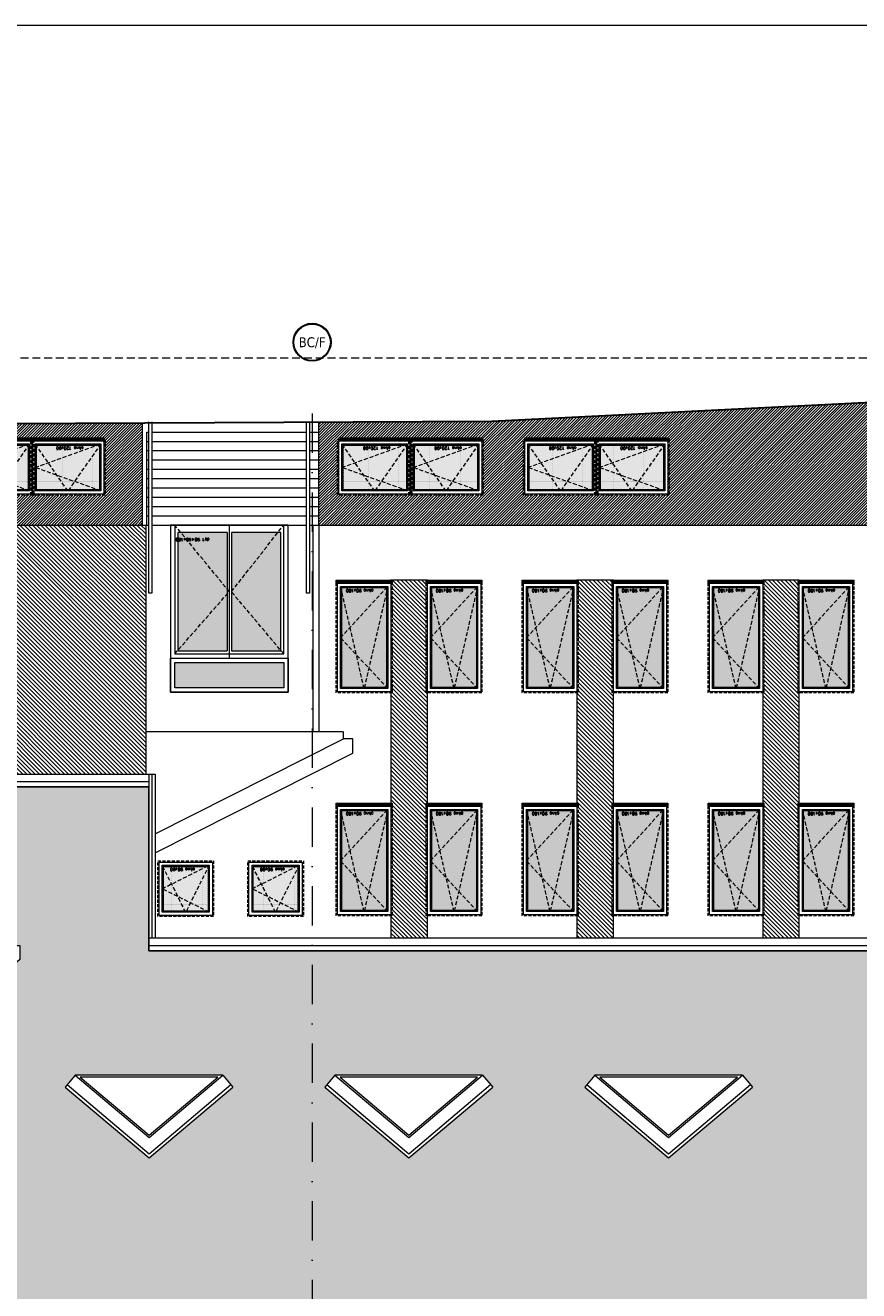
# Model space of a CAD drawing. Header units: millimetres. Extents: x 28291 to 177760, y -399809 to -170937.
# Tile 183 of 256: x 52728 to 54073, y -192661 to -190619. Entities that reach past the tile are written whole.
import ezdxf
from ezdxf.enums import TextEntityAlignment as Align

# ---------------------------------------------------------------- set-up
doc = ezdxf.new("R2010")
doc.units = ezdxf.units.MM
for name, pattern in [('CACHE', [9.525, 6.35, -3.175]), ('CARKOVANA', [7.5, 5, -2.5]), ('DASHDOT', [25.4, 12.7, -6.35, 0, -6.35]), ('HIDDEN', [9.525, 6.35, -3.175])]:
    doc.linetypes.add(name, pattern=pattern)
doc.layers.get('0').update_dxf_attribs({"lineweight": 0})
for name, color, linetype, lineweight in [('! opisy okien elewacja', 7, 'Continuous', 0), ('!! 0_ Istn-sciany', 3, 'Continuous', 30), ('!! 0_ WIDOK ELEWACJA', 4, 'Continuous', 0), ('!! 0_Istn-cienka', 4, 'Continuous', 9), ('!! 0_Istn-drzwi', 1, 'Continuous', 13), ('!! 0_Osie', 1, 'DASHDOT', 13), ('!! 1_Hatch dach', 252, 'Continuous', 5), ('!! 2_NOWE OKNA WIDOk - remont', 140, 'Continuous', 5), ('!! 2_posadzki winyle 2', 43, 'Continuous', 9), ('!! 2_TYNK OBRYS', 252, 'Continuous', 13), ('0-osie-liniA', 14, 'DASHDOT', 5), ('0-osie-tx', 66, 'Continuous', 9)]:
    doc.layers.add(name, color=color, linetype=linetype, lineweight=lineweight)
for name, color, linetype, lineweight, true_color in [('!! 0_ Istn-okna - wymienione', 9, 'Continuous', 13, 0x808080), ('!! 1_ELEWACJA KOLOR', 7, 'Continuous', 13, 0x6888bb), ('!! 2_ELEWACJA COKÓŁ', 9, 'Continuous', 13, 0x808080)]:
    doc.layers.add(name, color=color, linetype=linetype, lineweight=lineweight, true_color=true_color)
doc.layers.add('!! 0_ramki', color=66, linetype='Continuous', lineweight=9, plot=False)
doc.styles.add('TAHOMA', font='tahoma.ttf')
doc.styles.add('TXT', font='simplex.shx')
pattern_1 = [(135, (130878.9713, -432804.355), (-3.367596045, -3.367596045), [])]

# ---------------------------------------------------------------- blocks, each defined once
blk = doc.blocks.new('okno 90x180')
at = {"layer": '!! 1_Hatch dach', "true_color": 0x575757}
h = blk.add_hatch(dxfattribs=at)
h.set_pattern_fill('DOTS', color=251)
h.set_pattern_definition([(0, (-9632.3096, -11392.1331), (0.79375, 1.5875), [0, -1.5875])])
h.paths.add_polyline_path([(9, -10), (81, -10), (81, -171), (9, -171)])
at = {"layer": '!! 2_posadzki winyle 2'}
h = blk.add_hatch(dxfattribs=at)
h.set_pattern_fill('ANSI31', color=252, scale=0.2)
h.paths.add_polyline_path([(0, -178), (90, -178), (90, -183), (0, -183)])
at = {"layer": '!! 0_ Istn-okna - wymienione', "linetype": 'CARKOVANA', "lineweight": 5}
blk.add_lwpolyline([(0, -1), (90, -1), (90, -180), (0, -180)], close=True, dxfattribs=at)
at = {"layer": '!! 0_ Istn-okna - wymienione'}
for points in [[(2, -3), (88, -3), (88, -178), (2, -178)], [(7, -8), (83, -8), (83, -173), (7, -173)], [(9, -10), (81, -10), (81, -171), (9, -171)], [(0, -178), (90, -178), (90, -183), (0, -183)]]:
    blk.add_lwpolyline(points, close=True, dxfattribs=at)
at = {"layer": '!! 1_Hatch dach', "color": 251, "linetype": 'CACHE', "true_color": 0x575757}
for points in [[(7, -173), (45, -8), (83, -173)], [(7, -8), (83, -90), (7, -173)]]:
    blk.add_lwpolyline(points, dxfattribs=at)
at = {"insert": (30.1, -163.6), "char_height": 5, "attachment_point": 1, "style": 'TXT'}
blk.add_mtext_dynamic_manual_height_columns('okno 90x180', width=52.63, gutter_width=75, heights=[0], dxfattribs=at)
blk = doc.blocks.new('okno 115x115')
at = {"layer": '!! 1_Hatch dach', "true_color": 0x575757}
h = blk.add_hatch(dxfattribs=at)
h.set_pattern_fill('DOTS', color=251, angle=360)
h.set_pattern_definition([(360, (-21873.4686, 1906.5186), (0.79375, 1.5875), [0, -1.5875])])
h.paths.add_polyline_path([(-12259.7, 13266.7), (-12157.7, 13266.7), (-12157.7, 13194.7), (-12259.7, 13194.7)])
h = blk.add_hatch(dxfattribs=at)
h.set_pattern_fill('ANSI31', color=251, scale=0.2, angle=360)
h.paths.add_polyline_path([(-12264.2, 13187.7), (-12153.2, 13187.7), (-12153.2, 13182.7), (-12264.2, 13182.7)])
at = {"layer": '!! 0_ Istn-okna - wymienione', "linetype": 'CARKOVANA', "lineweight": 5}
blk.add_lwpolyline([(-12268.7, 13275.7), (-12148.7, 13275.7), (-12148.7, 13185.7), (-12268.7, 13185.7)], close=True, dxfattribs=at)
at = {"layer": '!! 0_ Istn-okna - wymienione'}
for points in [[(-12266.7, 13273.7), (-12150.7, 13273.7), (-12150.7, 13187.7), (-12266.7, 13187.7)], [(-12261.7, 13268.7), (-12155.7, 13268.7), (-12155.7, 13192.7), (-12261.7, 13192.7)], [(-12259.7, 13266.7), (-12157.7, 13266.7), (-12157.7, 13194.7), (-12259.7, 13194.7)], [(-12266.7, 13187.7), (-12150.7, 13187.7), (-12150.7, 13182.7), (-12266.7, 13182.7)]]:
    blk.add_lwpolyline(points, close=True, dxfattribs=at)
at = {"layer": '!! 1_Hatch dach', "color": 251, "linetype": 'CACHE', "true_color": 0x575757}
for points in [[(-12261.7, 13192.7), (-12208.7, 13268.7), (-12155.7, 13192.7)], [(-12261.7, 13268.7), (-12155.7, 13230.7), (-12261.7, 13192.7)]]:
    blk.add_lwpolyline(points, dxfattribs=at)
at = {"insert": (-12234.1, 13202.1), "char_height": 5, "attachment_point": 1, "style": 'TXT'}
blk.add_mtext_dynamic_manual_height_columns('okno 120x90', width=52.63, gutter_width=75, heights=[0], dxfattribs=at)
blk = doc.blocks.new('okno 90x90')
at = {"layer": '!! 1_Hatch dach', "true_color": 0x575757}
h = blk.add_hatch(dxfattribs=at)
h.set_pattern_fill('DOTS', color=251)
h.set_pattern_definition([(0, (-9634.3096, -11214.1331), (0.79375, 1.5875), [0, -1.5875])])
h.paths.add_polyline_path([(7, 79), (79, 79), (79, 7), (7, 7)])
at = {"layer": '!! 0_ Istn-okna - wymienione', "linetype": 'CARKOVANA', "lineweight": 5}
blk.add_lwpolyline([(-2, 88), (88, 88), (88, -2), (-2, -2)], close=True, dxfattribs=at)
at = {"layer": '!! 0_ Istn-okna - wymienione'}
for points in [[(0, 86), (86, 86), (86, 0), (0, 0)], [(5, 81), (81, 81), (81, 5), (5, 5)], [(7, 79), (79, 79), (79, 7), (7, 7)]]:
    blk.add_lwpolyline(points, close=True, dxfattribs=at)
at = {"layer": '!! 1_Hatch dach', "color": 251, "linetype": 'CACHE', "true_color": 0x575757}
for points in [[(5, 5), (43, 81), (81, 5)], [(5, 81), (81, 43), (5, 5)]]:
    blk.add_lwpolyline(points, dxfattribs=at)
at = {"insert": (28.1, 14.4), "char_height": 5, "attachment_point": 1, "style": 'TXT'}
blk.add_mtext_dynamic_manual_height_columns('okno 90x90', width=52.63, gutter_width=75, heights=[0], dxfattribs=at)
blk = doc.blocks.new('DRZWI ZEWNETRZNE 2')
at = {"layer": '!! 1_Hatch dach', "true_color": 0x575757}
h = blk.add_hatch(dxfattribs=at)
h.set_pattern_fill('DOTS', color=251)
h.set_pattern_definition([(180, (-95, 511.8881), (-0.79375, -1.5875), [0, -1.5875])])
h.paths.add_polyline_path([(-187, -465.4), (-266.5, -465.4), (-266.5, -656.4), (-187, -656.4)])
h.paths.add_polyline_path([(-273.5, -465.4), (-353, -465.4), (-353, -656.4), (-273.5, -656.4)])
h.paths.add_polyline_path([(-182, -405.4), (-358, -405.4), (-358, -446.4), (-182, -446.4)])
at = {"layer": '!! 0_ Istn-okna - wymienione'}
for p, q in [((-182, -460.4), (-358, -460.4)), ((-358, -460.4), (-358, -668.4)), ((-273.5, -465.4), (-353, -465.4)), ((-353, -465.4), (-353, -656.4)), ((-187, -465.4), (-266.5, -465.4)), ((-187, -656.4), (-187, -465.4)), ((-182, -668.4), (-182, -460.4))]:
    blk.add_line(p, q, dxfattribs=at)
for points in [[(-175, -668.4), (-175, -398.4), (-365, -398.4), (-365, -668.4)], [(-175, -668.4), (-175, -453.4), (-365, -453.4), (-365, -668.4)], [(-273.5, -656.4), (-273.5, -465.4)], [(-270, -668.4), (-270, -453.4)], [(-266.5, -656.4), (-266.5, -465.4)], [(-365, -668.4), (-175, -668.4)], [(-353, -656.4), (-273.5, -656.4)], [(-266.5, -656.4), (-187, -656.4)]]:
    blk.add_lwpolyline(points, dxfattribs=at)
for points in [[(-175, -453.4), (-365, -453.4), (-365, -398.4), (-175, -398.4)], [(-182, -446.4), (-358, -446.4), (-358, -405.4), (-182, -405.4)]]:
    blk.add_lwpolyline(points, close=True, dxfattribs=at)
at = {"layer": '!! 1_Hatch dach', "color": 251, "linetype": 'CACHE', "true_color": 0x575757}
for points in [[(-358, -460.4), (-273.5, -560.9), (-358, -668.4)], [(-182, -460.4), (-270, -560.9), (-182, -668.4)]]:
    blk.add_lwpolyline(points, dxfattribs=at)
at = {"insert": (-238.2, -642.4), "char_height": 5, "attachment_point": 1, "style": 'TXT'}
blk.add_mtext_dynamic_manual_height_columns('dz1 90+90x180', width=52.63, gutter_width=75, heights=[0], dxfattribs=at)
blk = doc.blocks.new('*U80')
h = blk.add_hatch(color=256)
edge = h.paths.add_edge_path()
edge.add_arc((0, 0), 30.6, 0, 360)
edge = h.paths.add_edge_path(flags=17)
edge.add_arc((0, 0), 29.4, 0, 360)
for radius in [30.6, 29.4]:
    blk.add_circle((0, 0), radius)
at = {"style": 'TAHOMA', "flags": 8}
blk.add_attdef('ANSICHTSNUMMER', text='', height=16, dxfattribs=at).set_placement((0, 0), align=Align.MIDDLE_CENTER)
blk = doc.blocks.new('BLOK OSIE A-B PN')
at = {"layer": '0-osie-liniA', "ltscale": 5}
blk.add_lwpolyline([(53191.2, -182063), (53191.2, -184306.7)], dxfattribs=at)
at = {"layer": '0-osie-tx'}
ref = blk.add_blockref('*U80', (53191.2, -181947.8), dxfattribs=dict(at, rotation=180))
ref.add_attrib('ANSICHTSNUMMER', 'BC/F', dxfattribs={"layer": '0', "height": 16, "style": 'TAHOMA', "flags": 8}).set_placement((53191.2, -181947.8), align=Align.MIDDLE_CENTER)

msp = doc.modelspace()

# ---------------------------------------------------------------- hatches: boundary and pattern name
at = {"layer": '!! 1_ELEWACJA KOLOR', "true_color": 0x4f5358}
h = msp.add_hatch(dxfattribs=at)
h.set_pattern_fill('ANSI31', color=251, scale=1.5)
h.set_pattern_definition([(135, (81114.6837, -197728.5883), (-3.36759605, -3.36759605), [])])
h.paths.add_polyline_path([(52619.71142, -191425.00465), (52619.71142, -191778.32637), (52660.04142, -191795.05452), (52660.04142, -191827.00465), (52922.71142, -191827.00465), (52922.71142, -191425.00465), (52917.71142, -191425.00465)])
h = msp.add_hatch(dxfattribs=at)
h.set_pattern_fill('ANSI31', color=251, scale=1.5, angle=90)
h.set_pattern_definition(pattern_1)
h.paths.add_polyline_path([(53318.21142, -191514.00465), (53318.21142, -192091.41588), (53377.21142, -192091.41588), (53377.21142, -191514.00465)])
h = msp.add_hatch(dxfattribs=at)
h.set_pattern_fill('ANSI31', color=251, scale=1.5, angle=90)
h.set_pattern_definition(pattern_1)
h.paths.add_polyline_path([(53618.21142, -191514.00465), (53618.21142, -192091.41588), (53677.21142, -192091.41588), (53677.21142, -191514.00465)])
h = msp.add_hatch(dxfattribs=at)
h.set_pattern_fill('ANSI31', color=251, scale=1.5, angle=90)
h.set_pattern_definition(pattern_1)
h.paths.add_polyline_path([(53918.21142, -191514.00465), (53918.21142, -192091.41588), (53977.21142, -192091.41588), (53977.21142, -191514.00465)])
at = {"layer": '!! 1_Hatch dach'}
h = msp.add_hatch(dxfattribs=at)
h.set_pattern_fill('AR-B88', color=8, scale=0.1)
h.paths.add_polyline_path([(51367.40264, -192446.46829), (51232.09142, -192332.02298), (51248.23597, -192312.93493), (51486.5693, -192312.93493), (51502.71385, -192332.02298)], flags=16)
h.paths.add_polyline_path([(51367.40264, -192413.72529), (51248.23597, -192312.93493), (51486.5693, -192312.93493)], flags=0)
h.paths.add_polyline_path([(51367.40264, -192409.79613), (51256.42847, -192315.93493), (51478.3768, -192315.93493)], flags=0)
h.paths.add_polyline_path([(51083.54718, -192332.02298), (50948.23597, -192446.46829), (50812.92476, -192332.02298), (50829.0693, -192312.93493), (51067.40264, -192312.93493)], flags=16)
h.paths.add_polyline_path([(51067.40264, -192312.93493), (50948.23597, -192413.72529), (50829.0693, -192312.93493)], flags=0)
h.paths.add_polyline_path([(51059.21014, -192315.93493), (50948.23597, -192409.79613), (50837.2618, -192315.93493)], flags=0)
h.paths.add_polyline_path([(50664.38051, -192332.02298), (50529.0693, -192446.46829), (50393.75809, -192332.02298), (50409.90264, -192312.93493), (50648.23597, -192312.93493)], flags=16)
h.paths.add_polyline_path([(50648.23597, -192312.93493), (50529.0693, -192413.72529), (50409.90264, -192312.93493)], flags=0)
h.paths.add_polyline_path([(50640.04347, -192315.93493), (50529.0693, -192409.79613), (50418.09513, -192315.93493)], flags=0)
h.paths.add_polyline_path([(52792.709, -192332.02298), (52808.85355, -192312.93493), (53047.18688, -192312.93493), (53063.33142, -192332.02298), (52928.02021, -192446.46829)], flags=16)
h.paths.add_polyline_path([(52808.85355, -192312.93493), (53047.18688, -192312.93493), (52928.02021, -192413.72529)], flags=0)
h.paths.add_polyline_path([(52817.04604, -192315.93493), (53038.99438, -192315.93493), (52928.02021, -192409.79613)], flags=0)
h.paths.add_polyline_path([(50038.0127, -192302.56409), (49868.0127, -192302.56409), (49868.0127, -192183.56409), (50038.0127, -192183.56409)], flags=0)
h.paths.add_polyline_path([(50031.0127, -192295.56409), (49955.5127, -192295.56409), (49955.5127, -192190.56409), (50031.0127, -192190.56409)], flags=0)
h.paths.add_polyline_path([(50029.0127, -192294.10453), (50028.27215, -192293.56409), (49993.98174, -192293.56409), (49993.2627, -192295.56409), (49992.54365, -192293.56409), (49957.70317, -192293.56409), (49957.70317, -192196.65679), (49956.23174, -192192.56409), (50028.16572, -192192.56409), (50031.0127, -192190.56409), (50029.0127, -192196.127)], flags=0)
h.paths.add_polyline_path([(53211.87567, -192332.02298), (53228.02021, -192312.93493), (53466.35355, -192312.93493), (53482.49809, -192332.02298), (53347.18688, -192446.46829)], flags=16)
h.paths.add_polyline_path([(49950.5127, -192295.56409), (49875.0127, -192295.56409), (49875.0127, -192190.56409), (49950.5127, -192190.56409)], flags=0)
h.paths.add_polyline_path([(49948.32223, -192293.56409), (49913.48174, -192293.56409), (49912.7627, -192295.56409), (49912.04365, -192293.56409), (49877.75324, -192293.56409), (49877.0127, -192294.10453), (49877.0127, -192196.127), (49875.0127, -192190.56409), (49877.85967, -192192.56409), (49949.79365, -192192.56409), (49948.32223, -192196.65679)], flags=0)
h.paths.add_polyline_path([(53228.02021, -192312.93493), (53466.35355, -192312.93493), (53347.18688, -192413.72529)], flags=0)
h.paths.add_polyline_path([(53236.21271, -192315.93493), (53458.16105, -192315.93493), (53347.18688, -192409.79613)], flags=0)
h.paths.add_polyline_path([(49738.0127, -192302.56409), (49568.0127, -192302.56409), (49568.0127, -192183.56409), (49738.0127, -192183.56409)], flags=0)
h.paths.add_polyline_path([(49731.0127, -192295.56409), (49655.5127, -192295.56409), (49655.5127, -192190.56409), (49731.0127, -192190.56409)], flags=0)
h.paths.add_polyline_path([(49729.0127, -192294.10453), (49728.27215, -192293.56409), (49693.98174, -192293.56409), (49693.2627, -192295.56409), (49692.54365, -192293.56409), (49657.70317, -192293.56409), (49657.70317, -192196.65679), (49656.23174, -192192.56409), (49728.16572, -192192.56409), (49731.0127, -192190.56409), (49729.0127, -192196.127)], flags=0)
h.paths.add_polyline_path([(49650.5127, -192295.56409), (49575.0127, -192295.56409), (49575.0127, -192190.56409), (49650.5127, -192190.56409)], flags=0)
h.paths.add_polyline_path([(49648.32223, -192293.56409), (49613.48174, -192293.56409), (49612.7627, -192295.56409), (49612.04365, -192293.56409), (49577.75324, -192293.56409), (49577.0127, -192294.10453), (49577.0127, -192196.127), (49575.0127, -192190.56409), (49577.85967, -192192.56409), (49649.79365, -192192.56409), (49648.32223, -192196.65679)], flags=0)
h.paths.add_polyline_path([(53631.04234, -192332.02298), (53647.18688, -192312.93493), (53885.52021, -192312.93493), (53901.66476, -192332.02298), (53766.35355, -192446.46829)], flags=16)
h.paths.add_polyline_path([(53647.18688, -192312.93493), (53885.52021, -192312.93493), (53766.35355, -192413.72529)], flags=0)
h.paths.add_polyline_path([(53655.37938, -192315.93493), (53877.32771, -192315.93493), (53766.35355, -192409.79613)], flags=0)
h.paths.add_polyline_path([(49438.0127, -192302.56409), (49268.0127, -192302.56409), (49268.0127, -192183.56409), (49438.0127, -192183.56409)], flags=0)
h.paths.add_polyline_path([(49431.0127, -192295.56409), (49355.5127, -192295.56409), (49355.5127, -192190.56409), (49431.0127, -192190.56409)], flags=0)
h.paths.add_polyline_path([(49429.0127, -192294.10453), (49428.27215, -192293.56409), (49393.98174, -192293.56409), (49393.2627, -192295.56409), (49392.54365, -192293.56409), (49357.70317, -192293.56409), (49357.70317, -192196.65679), (49356.23174, -192192.56409), (49428.16572, -192192.56409), (49431.0127, -192190.56409), (49429.0127, -192196.127)], flags=0)
h.paths.add_polyline_path([(49350.5127, -192295.56409), (49275.0127, -192295.56409), (49275.0127, -192190.56409), (49350.5127, -192190.56409)], flags=0)
h.paths.add_polyline_path([(49348.32223, -192293.56409), (49313.48174, -192293.56409), (49312.7627, -192295.56409), (49312.04365, -192293.56409), (49277.75324, -192293.56409), (49277.0127, -192294.10453), (49277.0127, -192196.127), (49275.0127, -192190.56409), (49277.85967, -192192.56409), (49349.79365, -192192.56409), (49348.32223, -192196.65679)], flags=0)
h.paths.add_polyline_path([(49128.71142, -192302.56409), (48958.71142, -192302.56409), (48958.71142, -192183.56409), (49128.71142, -192183.56409)], flags=0)
h.paths.add_polyline_path([(49121.71142, -192295.56409), (49046.21142, -192295.56409), (49046.21142, -192190.56409), (49121.71142, -192190.56409)], flags=0)
h.paths.add_polyline_path([(49119.71142, -192294.10453), (49118.97088, -192293.56409), (49084.68047, -192293.56409), (49083.96142, -192295.56409), (49083.24238, -192293.56409), (49048.40189, -192293.56409), (49048.40189, -192196.65679), (49046.93047, -192192.56409), (49118.86445, -192192.56409), (49121.71142, -192190.56409), (49119.71142, -192196.127)], flags=0)
h.paths.add_polyline_path([(49041.21142, -192295.56409), (48965.71142, -192295.56409), (48965.71142, -192190.56409), (49041.21142, -192190.56409)], flags=0)
h.paths.add_polyline_path([(49039.02095, -192293.56409), (49004.18047, -192293.56409), (49003.46142, -192295.56409), (49002.74238, -192293.56409), (48968.45197, -192293.56409), (48967.71142, -192294.10453), (48967.71142, -192196.127), (48965.71142, -192190.56409), (48968.5584, -192192.56409), (49040.49238, -192192.56409), (49039.02095, -192196.65679)], flags=0)
h.paths.add_polyline_path([(49049.88367, -192193.72372), (48997.85986, -192193.72372), (48997.85986, -192201.22372), (49049.88367, -192201.22372)], flags=8)
h.paths.add_polyline_path([(49359.18494, -192193.72372), (49307.16113, -192193.72372), (49307.16113, -192201.22372), (49359.18494, -192201.22372)], flags=8)
h.paths.add_polyline_path([(49659.18494, -192193.72372), (49607.16113, -192193.72372), (49607.16113, -192201.22372), (49659.18494, -192201.22372)], flags=8)
h.paths.add_polyline_path([(49959.18494, -192193.72372), (49907.16113, -192193.72372), (49907.16113, -192201.22372), (49959.18494, -192201.22372)], flags=8)
h.paths.add_polyline_path([(50129.71142, -192112.04828), (50129.71142, -192729.00465), (55097.71142, -192729.00465), (55097.71142, -192112.04828), (52927.71142, -192112.04828), (52927.71142, -191847.63705), (52634.71142, -191847.63705), (52634.71142, -192091.41588), (52704.71142, -192091.41588), (52704.71142, -192103.40448), (52719.71142, -192103.40448), (52719.71142, -192126.2539), (52147.71142, -192629.6139), (51575.71142, -192126.2539), (51575.71142, -192112.04828)])
at = {"layer": '!! 2_ELEWACJA COKÓŁ', "true_color": 0x2b2b2c}
h = msp.add_hatch(dxfattribs=at)
h.set_pattern_fill('ANSI31', color=250)
h.paths.add_polyline_path([(54666.71142, -191369.50465), (54470.58981, -191369.9729), (54470.58981, -191155.00465), (54466.71142, -191155.00465), (54466.71142, -191400.00465), (54666.71142, -191400.00465)])
h.paths.add_polyline_path([(54466.71142, -191155.00465), (54442.70663, -191155.00465), (54442.70663, -191174.50465), (54437.70663, -191174.50465), (54362.16053, -191213.36138), (53480.96533, -191257.26509), (53202.21802, -191258.62086), (53202.21802, -191425.00465), (54462.71142, -191425.00465), (54462.71142, -191400.00465), (54466.71142, -191400.00465)])
h.paths.add_polyline_path([(53764.71142, -191377.00465), (53649.71142, -191377.00465), (53534.71142, -191377.00465), (53534.71142, -191287.00465), (53536.71142, -191287.00465), (53536.71142, -191284.00465), (53647.71142, -191284.00465), (53647.71142, -191287.00465), (53649.71142, -191287.00465), (53651.71142, -191287.00465), (53651.71142, -191284.00465), (53762.71142, -191284.00465), (53762.71142, -191287.00465), (53764.71142, -191287.00465)], flags=16)
h.paths.add_polyline_path([(53762.71142, -191375.00465), (53651.71142, -191375.00465), (53651.71142, -191289.00465), (53762.71142, -191289.00465)], flags=0)
h.paths.add_polyline_path([(53757.71142, -191370.00465), (53656.71142, -191370.00465), (53656.71142, -191294.00465), (53757.71142, -191294.00465)], flags=0)
h.paths.add_polyline_path([(53708.54037, -191368.00465), (53707.21142, -191370.00465), (53705.88248, -191368.00465), (53658.71142, -191368.00465), (53658.71142, -191332.75712), (53656.71142, -191332.00465), (53658.71142, -191331.25217), (53658.71142, -191297.01455), (53658.04037, -191296.00465), (53752.39564, -191296.00465), (53757.71142, -191294.00465), (53755.71142, -191297.01455), (53755.71142, -191368.00465)], flags=0)
h.paths.add_polyline_path([(53647.71142, -191375.00465), (53536.71142, -191375.00465), (53536.71142, -191289.00465), (53647.71142, -191289.00465)], flags=0)
h.paths.add_polyline_path([(53642.71142, -191370.00465), (53541.71142, -191370.00465), (53541.71142, -191294.00465), (53642.71142, -191294.00465)], flags=0)
h.paths.add_polyline_path([(53593.54037, -191368.00465), (53592.21142, -191370.00465), (53590.88248, -191368.00465), (53543.71142, -191368.00465), (53543.71142, -191332.75712), (53541.71142, -191332.00465), (53543.71142, -191331.25217), (53543.71142, -191297.01455), (53543.04037, -191296.00465), (53637.39564, -191296.00465), (53642.71142, -191294.00465), (53640.71142, -191297.01455), (53640.71142, -191368.00465)], flags=0)
h.paths.add_polyline_path([(54134.71142, -191287.00465), (54136.71142, -191287.00465), (54136.71142, -191284.00465), (54247.71142, -191284.00465), (54247.71142, -191287.00465), (54249.71142, -191287.00465), (54251.71142, -191287.00465), (54251.71142, -191284.00465), (54362.71142, -191284.00465), (54362.71142, -191287.00465), (54364.71142, -191287.00465), (54364.71142, -191377.00465), (54249.71142, -191377.00465), (54134.71142, -191377.00465)], flags=16)
h.paths.add_polyline_path([(54136.71142, -191289.00465), (54247.71142, -191289.00465), (54247.71142, -191375.00465), (54136.71142, -191375.00465)], flags=0)
h.paths.add_polyline_path([(54141.71142, -191294.00465), (54242.71142, -191294.00465), (54242.71142, -191370.00465), (54141.71142, -191370.00465)], flags=0)
h.paths.add_polyline_path([(54141.71142, -191332.00465), (54143.71142, -191331.25217), (54143.71142, -191297.01455), (54143.04037, -191296.00465), (54237.39564, -191296.00465), (54242.71142, -191294.00465), (54240.71142, -191297.01455), (54240.71142, -191368.00465), (54193.54037, -191368.00465), (54192.21142, -191370.00465), (54190.88248, -191368.00465), (54143.71142, -191368.00465), (54143.71142, -191332.75712)], flags=0)
h.paths.add_polyline_path([(53464.71142, -191377.00465), (53349.71142, -191377.00465), (53234.71142, -191377.00465), (53234.71142, -191287.00465), (53236.71142, -191287.00465), (53236.71142, -191284.00465), (53347.71142, -191284.00465), (53347.71142, -191287.00465), (53349.71142, -191287.00465), (53351.71142, -191287.00465), (53351.71142, -191284.00465), (53462.71142, -191284.00465), (53462.71142, -191287.00465), (53464.71142, -191287.00465)], flags=16)
h.paths.add_polyline_path([(53462.71142, -191375.00465), (53351.71142, -191375.00465), (53351.71142, -191289.00465), (53462.71142, -191289.00465)], flags=0)
h.paths.add_polyline_path([(53457.71142, -191370.00465), (53356.71142, -191370.00465), (53356.71142, -191294.00465), (53457.71142, -191294.00465)], flags=0)
h.paths.add_polyline_path([(53408.54037, -191368.00465), (53407.21142, -191370.00465), (53405.88248, -191368.00465), (53358.71142, -191368.00465), (53358.71142, -191332.75712), (53356.71142, -191332.00465), (53358.71142, -191331.25217), (53358.71142, -191297.01455), (53358.04037, -191296.00465), (53452.39564, -191296.00465), (53457.71142, -191294.00465), (53455.71142, -191297.01455), (53455.71142, -191368.00465)], flags=0)
h.paths.add_polyline_path([(54251.71142, -191289.00465), (54362.71142, -191289.00465), (54362.71142, -191375.00465), (54251.71142, -191375.00465)], flags=0)
h.paths.add_polyline_path([(54256.71142, -191294.00465), (54357.71142, -191294.00465), (54357.71142, -191370.00465), (54256.71142, -191370.00465)], flags=0)
h.paths.add_polyline_path([(54256.71142, -191332.00465), (54258.71142, -191331.25217), (54258.71142, -191297.01455), (54258.04037, -191296.00465), (54352.39564, -191296.00465), (54357.71142, -191294.00465), (54355.71142, -191297.01455), (54355.71142, -191368.00465), (54308.54037, -191368.00465), (54307.21142, -191370.00465), (54305.88248, -191368.00465), (54258.71142, -191368.00465), (54258.71142, -191332.75712)], flags=0)
h.paths.add_polyline_path([(53347.71142, -191375.00465), (53236.71142, -191375.00465), (53236.71142, -191289.00465), (53347.71142, -191289.00465)], flags=0)
h.paths.add_polyline_path([(53342.71142, -191370.00465), (53241.71142, -191370.00465), (53241.71142, -191294.00465), (53342.71142, -191294.00465)], flags=0)
h.paths.add_polyline_path([(53293.54037, -191368.00465), (53292.21142, -191370.00465), (53290.88248, -191368.00465), (53243.71142, -191368.00465), (53243.71142, -191332.75712), (53241.71142, -191332.00465), (53243.71142, -191331.25217), (53243.71142, -191297.01455), (53243.04037, -191296.00465), (53337.39564, -191296.00465), (53342.71142, -191294.00465), (53340.71142, -191297.01455), (53340.71142, -191368.00465)], flags=0)
h.paths.add_polyline_path([(53318.88367, -191297.16428), (53269.71701, -191297.16428), (53269.71701, -191304.66428), (53318.88367, -191304.66428)], flags=8)
h.paths.add_polyline_path([(53433.88367, -191297.16428), (53384.71701, -191297.16428), (53384.71701, -191304.66428), (53433.88367, -191304.66428)], flags=8)
h.paths.add_polyline_path([(53618.88367, -191297.16428), (53569.71701, -191297.16428), (53569.71701, -191304.66428), (53618.88367, -191304.66428)], flags=8)
h.paths.add_polyline_path([(53733.88367, -191297.16428), (53684.71701, -191297.16428), (53684.71701, -191304.66428), (53733.88367, -191304.66428)], flags=8)
h.paths.add_polyline_path([(54218.88367, -191297.16428), (54169.71701, -191297.16428), (54169.71701, -191304.66428), (54218.88367, -191304.66428)], flags=8)
h.paths.add_polyline_path([(54333.88367, -191297.16428), (54284.71701, -191297.16428), (54284.71701, -191304.66428), (54333.88367, -191304.66428)], flags=8)
h = msp.add_hatch(dxfattribs=at)
h.set_pattern_fill('ANSI31', color=250)
h.paths.add_polyline_path([(52609.71142, -191261.5027), (51665.71142, -191266.09414), (51665.71142, -191425.00465), (52609.71142, -191425.00465)])
h.paths.add_polyline_path([(52139.71142, -191377.00465), (52024.71142, -191377.00465), (52024.71142, -191287.00465), (52026.71142, -191287.00465), (52026.71142, -191285.00465), (52252.71142, -191285.00465), (52252.71142, -191287.00465), (52254.71142, -191287.00465), (52254.71142, -191377.00465)], flags=16)
h.paths.add_polyline_path([(52141.71142, -191375.00465), (52141.71142, -191289.00465), (52252.71142, -191289.00465), (52252.71142, -191375.00465)], flags=0)
h.paths.add_polyline_path([(52146.71142, -191370.00465), (52146.71142, -191294.00465), (52247.71142, -191294.00465), (52247.71142, -191370.00465)], flags=0)
h.paths.add_polyline_path([(52198.54037, -191368.00465), (52197.21142, -191370.00465), (52195.88248, -191368.00465), (52148.71142, -191368.00465), (52148.71142, -191332.75712), (52146.71142, -191332.00465), (52148.71142, -191331.25217), (52148.71142, -191297.01455), (52148.04037, -191296.00465), (52242.39564, -191296.00465), (52247.71142, -191294.00465), (52245.71142, -191297.01455), (52245.71142, -191368.00465)], flags=0)
h.paths.add_polyline_path([(52324.71142, -191377.00465), (52324.71142, -191287.00465), (52326.71142, -191287.00465), (52326.71142, -191285.00465), (52552.71142, -191285.00465), (52552.71142, -191287.00465), (52554.71142, -191287.00465), (52554.71142, -191377.00465), (52439.71142, -191377.00465)], flags=16)
h.paths.add_polyline_path([(52326.71142, -191375.00465), (52326.71142, -191289.00465), (52437.71142, -191289.00465), (52437.71142, -191375.00465)], flags=0)
h.paths.add_polyline_path([(52331.71142, -191370.00465), (52331.71142, -191294.00465), (52432.71142, -191294.00465), (52432.71142, -191370.00465)], flags=0)
h.paths.add_polyline_path([(52137.71142, -191375.00465), (52026.71142, -191375.00465), (52026.71142, -191289.00465), (52137.71142, -191289.00465)], flags=0)
h.paths.add_polyline_path([(52333.71142, -191368.00465), (52333.71142, -191332.75712), (52331.71142, -191332.00465), (52333.71142, -191331.25217), (52333.71142, -191297.01455), (52333.04037, -191296.00465), (52427.39564, -191296.00465), (52432.71142, -191294.00465), (52430.71142, -191297.01455), (52430.71142, -191368.00465), (52383.54037, -191368.00465), (52382.21142, -191370.00465), (52380.88248, -191368.00465)], flags=0)
h.paths.add_polyline_path([(52132.71142, -191370.00465), (52031.71142, -191370.00465), (52031.71142, -191294.00465), (52132.71142, -191294.00465)], flags=0)
h.paths.add_polyline_path([(52083.54037, -191368.00465), (52082.21142, -191370.00465), (52080.88248, -191368.00465), (52033.71142, -191368.00465), (52033.71142, -191332.75712), (52031.71142, -191332.00465), (52033.71142, -191331.25217), (52033.71142, -191297.01455), (52033.04037, -191296.00465), (52127.39564, -191296.00465), (52132.71142, -191294.00465), (52130.71142, -191297.01455), (52130.71142, -191368.00465)], flags=0)
h.paths.add_polyline_path([(52441.71142, -191375.00465), (52441.71142, -191289.00465), (52552.71142, -191289.00465), (52552.71142, -191375.00465)], flags=0)
h.paths.add_polyline_path([(52446.71142, -191370.00465), (52446.71142, -191294.00465), (52547.71142, -191294.00465), (52547.71142, -191370.00465)], flags=0)
h.paths.add_polyline_path([(52448.71142, -191368.00465), (52448.71142, -191332.75712), (52446.71142, -191332.00465), (52448.71142, -191331.25217), (52448.71142, -191297.01455), (52448.04037, -191296.00465), (52542.39564, -191296.00465), (52547.71142, -191294.00465), (52545.71142, -191297.01455), (52545.71142, -191368.00465), (52498.54037, -191368.00465), (52497.21142, -191370.00465), (52495.88248, -191368.00465)], flags=0)
h.paths.add_polyline_path([(51954.71142, -191377.00465), (51839.71142, -191377.00465), (51724.71142, -191377.00465), (51724.71142, -191287.00465), (51726.71142, -191287.00465), (51726.71142, -191285.00465), (51952.71142, -191285.00465), (51952.71142, -191287.00465), (51954.71142, -191287.00465)], flags=16)
h.paths.add_polyline_path([(51952.71142, -191375.00465), (51841.71142, -191375.00465), (51841.71142, -191289.00465), (51952.71142, -191289.00465)], flags=0)
h.paths.add_polyline_path([(51947.71142, -191370.00465), (51846.71142, -191370.00465), (51846.71142, -191294.00465), (51947.71142, -191294.00465)], flags=0)
h.paths.add_polyline_path([(51898.54037, -191368.00465), (51897.21142, -191370.00465), (51895.88248, -191368.00465), (51848.71142, -191368.00465), (51848.71142, -191332.75712), (51846.71142, -191332.00465), (51848.71142, -191331.25217), (51848.71142, -191297.01455), (51848.04037, -191296.00465), (51942.39564, -191296.00465), (51947.71142, -191294.00465), (51945.71142, -191297.01455), (51945.71142, -191368.00465)], flags=0)
h.paths.add_polyline_path([(51837.71142, -191375.00465), (51726.71142, -191375.00465), (51726.71142, -191289.00465), (51837.71142, -191289.00465)], flags=0)
h.paths.add_polyline_path([(51832.71142, -191370.00465), (51731.71142, -191370.00465), (51731.71142, -191294.00465), (51832.71142, -191294.00465)], flags=0)
h.paths.add_polyline_path([(51783.54037, -191368.00465), (51782.21142, -191370.00465), (51780.88248, -191368.00465), (51733.71142, -191368.00465), (51733.71142, -191332.75712), (51731.71142, -191332.00465), (51733.71142, -191331.25217), (51733.71142, -191297.01455), (51733.04037, -191296.00465), (51827.39564, -191296.00465), (51832.71142, -191294.00465), (51830.71142, -191297.01455), (51830.71142, -191368.00465)], flags=0)
h.paths.add_polyline_path([(52917.71142, -191260.00465), (52619.71142, -191261.45406), (52619.71142, -191425.00465), (52917.71142, -191425.00465)])
h.paths.add_polyline_path([(52624.71142, -191377.00465), (52624.71142, -191287.00465), (52626.71142, -191287.00465), (52626.71142, -191285.00465), (52852.71142, -191285.00465), (52852.71142, -191287.00465), (52854.71142, -191287.00465), (52854.71142, -191377.00465), (52739.71142, -191377.00465)], flags=16)
h.paths.add_polyline_path([(52626.71142, -191375.00465), (52626.71142, -191289.00465), (52737.71142, -191289.00465), (52737.71142, -191375.00465)], flags=0)
h.paths.add_polyline_path([(52631.71142, -191370.00465), (52631.71142, -191294.00465), (52732.71142, -191294.00465), (52732.71142, -191370.00465)], flags=0)
h.paths.add_polyline_path([(52682.21142, -191370.00465), (52680.88248, -191368.00465), (52633.71142, -191368.00465), (52633.71142, -191332.75712), (52631.71142, -191332.00465), (52633.71142, -191331.25217), (52633.71142, -191297.01455), (52633.04037, -191296.00465), (52727.39564, -191296.00465), (52732.71142, -191294.00465), (52730.71142, -191297.01455), (52730.71142, -191368.00465), (52683.54037, -191368.00465)], flags=0)
h.paths.add_polyline_path([(52741.71142, -191375.00465), (52741.71142, -191289.00465), (52852.71142, -191289.00465), (52852.71142, -191375.00465)], flags=0)
h.paths.add_polyline_path([(52746.71142, -191370.00465), (52746.71142, -191294.00465), (52847.71142, -191294.00465), (52847.71142, -191370.00465)], flags=0)
h.paths.add_polyline_path([(52748.71142, -191368.00465), (52748.71142, -191332.75712), (52746.71142, -191332.00465), (52748.71142, -191331.25217), (52748.71142, -191297.01455), (52748.04037, -191296.00465), (52842.39564, -191296.00465), (52847.71142, -191294.00465), (52845.71142, -191297.01455), (52845.71142, -191368.00465), (52798.54037, -191368.00465), (52797.21142, -191370.00465), (52795.88248, -191368.00465)], flags=0)
h.paths.add_polyline_path([(51808.88367, -191297.16428), (51759.71701, -191297.16428), (51759.71701, -191304.66428), (51808.88367, -191304.66428)], flags=8)
h.paths.add_polyline_path([(51923.88367, -191297.16428), (51874.71701, -191297.16428), (51874.71701, -191304.66428), (51923.88367, -191304.66428)], flags=8)
h.paths.add_polyline_path([(52108.88367, -191297.16428), (52059.71701, -191297.16428), (52059.71701, -191304.66428), (52108.88367, -191304.66428)], flags=8)
h.paths.add_polyline_path([(52223.88367, -191297.16428), (52174.71701, -191297.16428), (52174.71701, -191304.66428), (52223.88367, -191304.66428)], flags=8)
h.paths.add_polyline_path([(52408.88367, -191297.16428), (52359.71701, -191297.16428), (52359.71701, -191304.66428), (52408.88367, -191304.66428)], flags=8)
h.paths.add_polyline_path([(52523.88367, -191297.16428), (52474.71701, -191297.16428), (52474.71701, -191304.66428), (52523.88367, -191304.66428)], flags=8)
h.paths.add_polyline_path([(52708.88367, -191297.16428), (52659.71701, -191297.16428), (52659.71701, -191304.66428), (52708.88367, -191304.66428)], flags=8)
h.paths.add_polyline_path([(52823.88367, -191297.16428), (52774.71701, -191297.16428), (52774.71701, -191304.66428), (52823.88367, -191304.66428)], flags=8)

# ---------------------------------------------------------------- linework, layer by layer
at = {"layer": '! opisy okien elewacja'}
for points in [[(50129.71142, -192729.00465), (55097.71142, -192729.00465), (55097.71142, -192112.04828), (52927.71142, -192112.04828), (52927.71142, -191847.63705), (52634.71142, -191847.63705), (52634.71142, -192091.41588), (52704.71142, -192091.41588), (52704.71142, -192103.40448), (52719.71142, -192103.40448), (52719.71142, -192126.2539), (52147.71142, -192629.6139), (51575.71142, -192126.2539), (51575.71142, -192112.04828), (48811.71142, -192112.04828), (48811.71142, -192729.00465), (50104.71142, -192729.00465)], [(53047.18688, -192312.93493), (52808.85355, -192312.93493)], [(53466.35355, -192312.93493), (53228.02021, -192312.93493)], [(53885.52021, -192312.93493), (53647.18688, -192312.93493)]]:
    msp.add_lwpolyline(points, dxfattribs=at)
at = {"layer": '!! 0_ Istn-sciany'}
for points in [[(53480.96533, -191257.26509), (54362.16053, -191213.36138)], [(48891.71142, -191279.58636), (53480.96533, -191257.26509)]]:
    msp.add_lwpolyline(points, dxfattribs=at)
at = {"layer": '!! 0_ WIDOK ELEWACJA'}
for p, q in [((52808.85355, -192312.93493), (52928.02021, -192413.72529)), ((52928.02021, -192413.72529), (53047.18688, -192312.93493)), ((53228.02021, -192312.93493), (53347.18688, -192413.72529)), ((53347.18688, -192413.72529), (53466.35355, -192312.93493)), ((53647.18688, -192312.93493), (53766.35355, -192413.72529)), ((53766.35355, -192413.72529), (53885.52021, -192312.93493)), ((52792.709, -192332.02298), (52928.02021, -192446.46829)), ((52795.93791, -192328.20537), (52928.02021, -192439.91969)), ((52928.02021, -192439.91969), (53060.10252, -192328.20537)), ((52928.02021, -192446.46829), (53063.33142, -192332.02298)), ((53211.87567, -192332.02298), (53347.18688, -192446.46829)), ((53215.10458, -192328.20537), (53347.18688, -192439.91969)), ((53347.18688, -192439.91969), (53479.26918, -192328.20537)), ((53347.18688, -192446.46829), (53482.49809, -192332.02298)), ((53631.04234, -192332.02298), (53766.35355, -192446.46829)), ((53634.27124, -192328.20537), (53766.35355, -192439.91969)), ((53766.35355, -192439.91969), (53898.43585, -192328.20537)), ((53766.35355, -192446.46829), (53901.66476, -192332.02298))]:
    msp.add_line(p, q, dxfattribs=at)
for points in [[(52917.71142, -191425.00465), (52917.71142, -191260.00465)], [(53202.21802, -191425.00465), (53202.21802, -191258.62086)], [(52924.71142, -191425.00465), (52924.71142, -191275.00465)], [(50108.71142, -191425.00465), (52927.71142, -191425.00465)], [(52917.71142, -191425.00465), (52922.71142, -191425.00465), (52922.71142, -191827.00465)], [(52932.71142, -191425.00465), (53182.21802, -191425.00465)], [(53187.21802, -191425.00465), (54467.71142, -191425.00465)], [(53192.21802, -191425.00465), (53192.21802, -191758.21026)], [(53202.21802, -191425.00465), (53202.21802, -191758.21026)], [(52922.71142, -191758.21026), (53239.9982, -191758.21026)], [(53241.80668, -191770.19886), (53241.80668, -191758.21026)], [(52937.71142, -191923.45729), (53241.80668, -191770.19886)], [(53256.80668, -191793.04828), (53256.80668, -191770.19886), (53241.80668, -191770.19886)], [(52937.71142, -191953.86644), (53256.80668, -191793.04828)], [(52634.71142, -191827.00465), (52937.71142, -191827.00465)], [(52634.71142, -191838.99324), (52927.71142, -191838.99324)], [(52927.71142, -191827.00465), (52927.71142, -192112.04828)], [(52932.71142, -191827.00465), (52932.71142, -192091.41588)], [(52937.71142, -191827.00465), (52937.71142, -192091.41588)], [(52634.71142, -191847.63705), (52927.71142, -191847.63705)], [(52927.71142, -192091.41588), (52962.30008, -192091.41588)], [(52927.71142, -192103.40448), (55107.71142, -192103.40448)], [(52962.30008, -192091.41588), (55107.71142, -192091.41588)], [(52927.71142, -192112.04828), (55107.71142, -192112.04828)]]:
    msp.add_lwpolyline(points, dxfattribs=at)
for points in [[(52928.02021, -192413.72529), (53047.18688, -192312.93493), (52808.85355, -192312.93493)], [(53347.18688, -192413.72529), (53466.35355, -192312.93493), (53228.02021, -192312.93493)], [(53766.35355, -192413.72529), (53885.52021, -192312.93493), (53647.18688, -192312.93493)], [(52928.02021, -192409.79613), (53038.99438, -192315.93493), (52817.04604, -192315.93493)], [(53347.18688, -192409.79613), (53458.16105, -192315.93493), (53236.21271, -192315.93493)], [(53766.35355, -192409.79613), (53877.32771, -192315.93493), (53655.37938, -192315.93493)]]:
    msp.add_lwpolyline(points, close=True, dxfattribs=at)
at = {"layer": '!! 0_Istn-cienka', "linetype": 'HIDDEN', "ltscale": 2}
msp.add_lwpolyline([(48891.71142, -191155.00465), (55017.71142, -191155.00465)], dxfattribs=at)
at = {"layer": '!! 0_Istn-cienka'}
for points in [[(52932.71142, -191258.69382), (52932.71142, -191535.00465), (52927.71142, -191535.00465), (52927.71142, -191258.71814)], [(53187.21802, -191258.69382), (53187.21802, -191535.00465), (53182.21802, -191535.00465), (53182.21802, -191258.71814)], [(52924.71142, -191275.00465), (52927.71142, -191275.00465)], [(52924.71142, -191290.00465), (52927.71142, -191290.00465)], [(52932.71142, -191275.00465), (53182.21802, -191275.00465)], [(52932.71142, -191290.00465), (53182.21802, -191290.00465)], [(53187.21802, -191275.00465), (53202.21802, -191275.00465)], [(53187.21802, -191290.00465), (53202.21802, -191290.00465)], [(52924.71142, -191305.00465), (52927.71142, -191305.00465)], [(52932.71142, -191305.00465), (53182.21802, -191305.00465)], [(53187.21802, -191305.00465), (53202.21802, -191305.00465)], [(52924.71142, -191320.00465), (52927.71142, -191320.00465)], [(52932.71142, -191320.00465), (53182.21802, -191320.00465)], [(53187.21802, -191320.00465), (53202.21802, -191320.00465)], [(52924.71142, -191335.00465), (52927.71142, -191335.00465)], [(52924.71142, -191350.00465), (52927.71142, -191350.00465)], [(52932.71142, -191335.00465), (53182.21802, -191335.00465)], [(52932.71142, -191350.00465), (53182.21802, -191350.00465)], [(53187.21802, -191335.00465), (53202.21802, -191335.00465)], [(53187.21802, -191350.00465), (53202.21802, -191350.00465)], [(52924.71142, -191365.00465), (52927.71142, -191365.00465)], [(52932.71142, -191365.00465), (53182.21802, -191365.00465)], [(53187.21802, -191365.00465), (53202.21802, -191365.00465)], [(52924.71142, -191380.00465), (52927.71142, -191380.00465)], [(52932.71142, -191380.00465), (53182.21802, -191380.00465)], [(53187.21802, -191380.00465), (53202.21802, -191380.00465)], [(52924.71142, -191395.00465), (52927.71142, -191395.00465)], [(52924.71142, -191410.00465), (52927.71142, -191410.00465)], [(52932.71142, -191395.00465), (53182.21802, -191395.00465)], [(52932.71142, -191410.00465), (53182.21802, -191410.00465)], [(53187.21802, -191395.00465), (53202.21802, -191395.00465)], [(53187.21802, -191410.00465), (53202.21802, -191410.00465)], [(52924.71142, -191425.00465), (52927.71142, -191425.00465)], [(52932.71142, -191425.00465), (53182.21802, -191425.00465)], [(53187.21802, -191425.00465), (53202.21802, -191425.00465)]]:
    msp.add_lwpolyline(points, dxfattribs=at)
at = {"layer": '!! 0_Istn-drzwi'}
for points in [[(52808.85355, -192312.93493), (52792.709, -192332.02298)], [(53047.18688, -192312.93493), (53063.33142, -192332.02298)], [(53228.02021, -192312.93493), (53211.87567, -192332.02298)], [(53466.35355, -192312.93493), (53482.49809, -192332.02298)], [(53647.18688, -192312.93493), (53631.04234, -192332.02298)], [(53885.52021, -192312.93493), (53901.66476, -192332.02298)]]:
    msp.add_lwpolyline(points, dxfattribs=at)
at = {"layer": '!! 0_ramki'}
msp.add_lwpolyline([(48191.01382, -190618.54154), (55530.76451, -190618.54154), (55530.76451, -193073.18237), (48191.01382, -193073.18237)], close=True, dxfattribs=at)
at = {"layer": '!! 2_TYNK OBRYS'}
for points in [[(53318.21142, -191514.00465), (53318.21142, -192091.41588), (53377.21142, -192091.41588), (53377.21142, -191514.00465)], [(53618.21142, -191514.00465), (53618.21142, -192091.41588), (53677.21142, -192091.41588), (53677.21142, -191514.00465)], [(53918.21142, -191514.00465), (53918.21142, -192091.41588), (53977.21142, -192091.41588), (53977.21142, -191514.00465)]]:
    msp.add_lwpolyline(points, close=True, dxfattribs=at)

# ---------------------------------------------------------------- block references
at = {"layer": '!! 0_Osie'}
msp.add_blockref('BLOK OSIE A-B PN', (0, -9182.23287), dxfattribs=at)
at = {"layer": '!! 2_NOWE OKNA WIDOk - remont', "rotation": 180}
for name, p in [('okno 115x115', (40473.55241, -178101.35287)), ('okno 115x115', (40588.55241, -178101.35287)), ('okno 115x115', (41083.55241, -178101.35287)), ('okno 115x115', (41198.55241, -178101.35287)), ('okno 115x115', (41383.55241, -178101.35287)), ('okno 115x115', (41498.55241, -178101.35287)), ('DRZWI ZEWNETRZNE 2', (52787.46472, -192093.41935)), ('okno 90x180', (53320.21142, -191697.00465)), ('okno 90x180', (53465.21142, -191697.00465)), ('okno 90x180', (53620.21142, -191697.00465)), ('okno 90x180', (53765.21142, -191697.00465)), ('okno 90x180', (53920.21142, -191697.00465)), ('okno 90x180', (54065.21142, -191697.00465)), ('okno 90x180', (53320.21142, -192057.00465)), ('okno 90x180', (53465.21142, -192057.00465)), ('okno 90x180', (53620.21142, -192057.00465)), ('okno 90x180', (53765.21142, -192057.00465)), ('okno 90x180', (53920.21142, -192057.00465)), ('okno 90x180', (54065.21142, -192057.00465)), ('okno 90x90', (53030.21142, -191969.00465)), ('okno 90x90', (53175.21142, -191969.00465))]:
    msp.add_blockref(name, p, dxfattribs=at)

doc.saveas('drawing.dxf')
